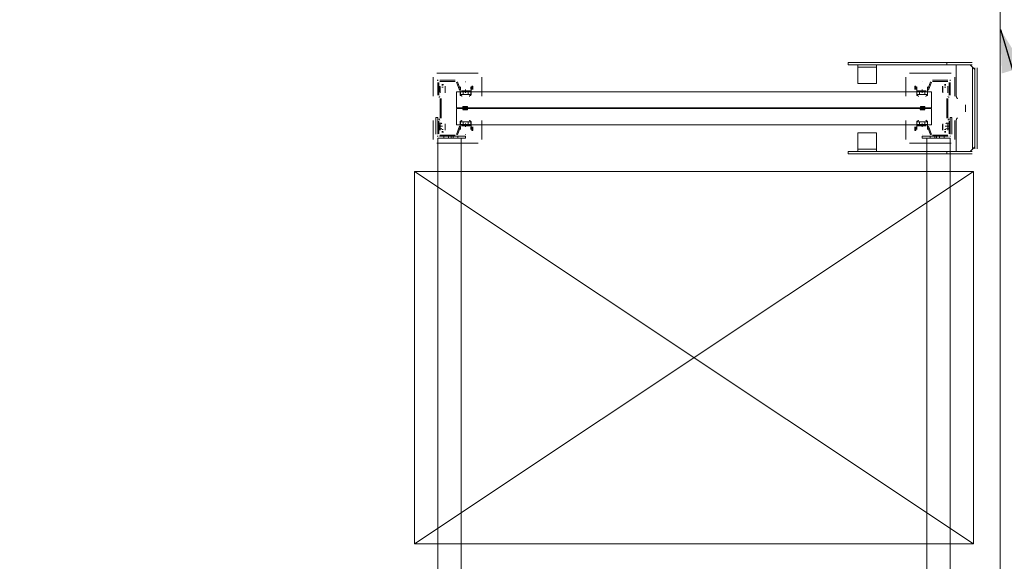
# Model space of a CAD drawing. Header units: millimetres. Extents: x -12989 to 357906, y -50379 to 30884.
# Tile 216 of 256: x 9811 to 11925, y 13258 to 14421. Entities that reach past the tile are written whole.
import ezdxf
from ezdxf.enums import TextEntityAlignment as Align

# ---------------------------------------------------------------- set-up
doc = ezdxf.new("R2010")
doc.units = ezdxf.units.MM
doc.header["$MEASUREMENT"] = 0
doc.linetypes.add('MITTE2', pattern=[112.5, 75, -12.5, 12.5, -12.5])
for name, color, linetype, lineweight in [('Nowe_A_OZN_ODNOSNIKI_Nr_pióra__85', 7, 'Continuous', 13), ('Nowe_A_WYM_ZEWNETRZNE_Nr_pióra__1', 7, 'Continuous', 13), ('Nowe_A_WYM_ZEWNETRZNE_Nr_pióra__45', 7, 'Continuous', 15), ('Nowe_A_WYM_ZEWNETRZNE_Nr_pióra__85', 7, 'Continuous', 13), ('Nowe_REGAŁY_Nr_pióra__18', 9, 'Continuous', 13), ('Nowe_Warstwa IFC.Import IFC_Nr_pióra__1', 7, 'Continuous', 13), ('Nowe_Warstwa IFC.Import IFC_Nr_pióra__4', 7, 'Continuous', 13)]:
    doc.layers.add(name, color=color, linetype=linetype, lineweight=lineweight)
doc.layers.add('Nowe_A_WYM_ZEWNETRZNE', color=7, linetype='Continuous')
doc.layers.add('Nowe_Warstwa IFC.Import IFC', color=7, linetype='Continuous')
doc.styles.add('STYL_AUTOMATYCZNY_2', font='arial.ttf')
doc.styles.add('STYL_AUTOMATYCZNY_3', font='arial.ttf')
doc.dimstyles.new('STYL_AUTOMATYCZNY__1', dxfattribs={"dimtxt": 139.999998, "dimasz": 71.25, "dimexe": 0.18, "dimexo": 0.0625, "dimgap": 0, "dimtad": 1, "dimtih": 1, "dimtoh": 1, "dimdec": 0, "dimlfac": 0.1, "dimzin": 0, "dimdsep": 46, "dimtxsty": 'STYL_AUTOMATYCZNY_3', "dimblk": 'ARROWHEAD_6', "dimblk1": 'ARROWHEAD_6', "dimblk2": 'ARROWHEAD_6', "dimcen": 0.09, "dimse1": 1, "dimse2": 1, "dimclrd": 7, "dimclre": 7, "dimclrt": 7, "dimadec": 0, "dimazin": 0, "dimtfac": 1, "dimtdec": 4, "dimtmove": 0, "dimatfit": 3, "dimfxl": 0, "dimtolj": 1, "dimtzin": 0, "dimarcsym": 0})
doc.dimstyles.new('STYL_AUTOMATYCZNY__2', dxfattribs={"dimtxt": 139.999998, "dimasz": 71.25, "dimexe": 0.18, "dimexo": 0.0625, "dimgap": 0, "dimtad": 1, "dimdec": 0, "dimlfac": 0.1, "dimzin": 0, "dimdsep": 46, "dimtxsty": 'STYL_AUTOMATYCZNY_3', "dimblk": 'ARROWHEAD_6', "dimblk1": 'ARROWHEAD_6', "dimblk2": 'ARROWHEAD_6', "dimcen": 0.09, "dimse1": 1, "dimse2": 1, "dimclrd": 7, "dimclre": 7, "dimclrt": 7, "dimadec": 0, "dimazin": 0, "dimtfac": 1, "dimtdec": 4, "dimtmove": 0, "dimatfit": 3, "dimfxl": 0, "dimtolj": 1, "dimtzin": 0, "dimarcsym": 0})
doc.dimstyles.new('STYL_AUTOMATYCZNY__3', dxfattribs={"dimtxt": 0.18, "dimasz": 91.2, "dimexe": 0.18, "dimexo": 0.0625, "dimgap": 0, "dimtad": 0, "dimtih": 1, "dimtoh": 1, "dimdec": 4, "dimzin": 0, "dimdsep": 46, "dimcen": 0.09, "dimadec": 0, "dimazin": 0, "dimtfac": 1, "dimtdec": 4, "dimtmove": 0, "dimatfit": 3, "dimldrblk": 'ARROWHEAD_5', "dimfxl": 0, "dimtolj": 1, "dimtzin": 0, "dimarcsym": 0})

# ---------------------------------------------------------------- blocks, each defined once
blk = doc.blocks.new('Standardowy znacznik osi[102]_1', base_point=(11916.3, 17223.7))
at = {"layer": 'Nowe_Warstwa IFC.Import IFC_Nr_pióra__4', "color": 7, "linetype": 'Continuous', "lineweight": 13}
blk.add_line((11916.3, 17223.7), (11916.3, -2567.4), dxfattribs=at)
at = {"layer": 'Nowe_Warstwa IFC.Import IFC_Nr_pióra__1', "color": 7, "lineweight": 13, "style": 'STYL_AUTOMATYCZNY_2'}
for tag, p in [('AC_MarkerText_1_0', (11916.3, 17561.2)), ('AC_MarkerText_1_1', (11916.3, -2729.9))]:
    blk.add_attdef(tag, text='', height=175, rotation=360, dxfattribs=at).set_placement(p, align=Align.TOP_CENTER)
blk = doc.blocks.new('*D264')
at = {"layer": 'Nowe_A_WYM_ZEWNETRZNE_Nr_pióra__45', "color": 7, "linetype": 'Continuous', "lineweight": 15}
for p, q in [((5753.2, 15842.6), (5678.2, 15767.6)), ((36387.5, 15842.6), (36312.5, 15767.6))]:
    blk.add_line(p, q, dxfattribs=at)
at = {"layer": 'Nowe_A_WYM_ZEWNETRZNE_Nr_pióra__85', "color": 7, "linetype": 'Continuous', "lineweight": 13}
for p, q in [((5715.7, 15734.8), (5715.7, 15875.5)), ((36350, 15734.8), (36350, 15875.5)), ((5715.7, 15805.1), (36350, 15805.1))]:
    blk.add_line(p, q, dxfattribs=at)
at = {"layer": 'Nowe_A_WYM_ZEWNETRZNE_Nr_pióra__1', "color": 7, "lineweight": 13, "char_height": 140, "attachment_point": 7, "style": 'STYL_AUTOMATYCZNY_3'}
for s, insert in [('\\A1;{\\pql;\\fArial|b0|i0|c238|p0;\\W1.000000;3\xa0063}', (20685.9, 15833.1)), ('\\A1;{\\pql;\\fArial|b0|i0|c238|p0;\\W1.000000;15}', (36098.9, 15833.1))]:
    blk.add_mtext(s, dxfattribs=dict(at, insert=insert))
blk = doc.blocks.new('ARROWHEAD_6')
at = {"color": 0, "linetype": 'Continuous', "lineweight": 0}
for p, q in [((-0.5, -0.5), (0.5, 0.5)), ((0, 0), (-1, 0))]:
    blk.add_line(p, q, dxfattribs=at)
blk = doc.blocks.new('*D284')
at = {"layer": 'Nowe_A_WYM_ZEWNETRZNE_Nr_pióra__45', "color": 7, "linetype": 'Continuous', "lineweight": 15}
for p, q in [((5753.2, 13180.3), (5678.2, 13105.3)), ((36387.5, 13180.3), (36312.5, 13105.3))]:
    blk.add_line(p, q, dxfattribs=at)
at = {"layer": 'Nowe_A_WYM_ZEWNETRZNE_Nr_pióra__85', "color": 7, "linetype": 'Continuous', "lineweight": 13}
for p, q in [((5715.7, 13072.5), (5715.7, 13213.1)), ((36350, 13072.5), (36350, 13213.1)), ((5715.7, 13142.8), (36350, 13142.8))]:
    blk.add_line(p, q, dxfattribs=at)
at = {"layer": 'Nowe_A_WYM_ZEWNETRZNE_Nr_pióra__1', "color": 7, "lineweight": 13, "char_height": 140, "attachment_point": 7, "style": 'STYL_AUTOMATYCZNY_3'}
for s, insert in [('\\A1;{\\pql;\\fArial|b0|i0|c238|p0;\\W1.000000;3\xa0063}', (20685.9, 13170.8)), ('\\A1;{\\pql;\\fArial|b0|i0|c238|p0;\\W1.000000;15}', (36098.9, 13170.8))]:
    blk.add_mtext(s, dxfattribs=dict(at, insert=insert))
blk = doc.blocks.new('ARROWHEAD_5')
at = {"linetype": 'Continuous', "lineweight": 0}
blk.add_hatch(color=0, dxfattribs=at).paths.add_polyline_path([(-1, 0.2679), (0, 0), (-1, -0.2679)])
at = {"color": 0, "linetype": 'Continuous', "lineweight": 0}
blk.add_line((0, 0), (-1, 0), dxfattribs=at)
blk = doc.blocks.new('*D404')
at = {"layer": 'Nowe_A_WYM_ZEWNETRZNE_Nr_pióra__45', "color": 7, "linetype": 'Continuous', "lineweight": 15}
for p, q in [((1158.9, 14887.5), (1233.9, 14812.5)), ((1158.9, 7037.3), (1233.9, 6962.3))]:
    blk.add_line(p, q, dxfattribs=at)
at = {"layer": 'Nowe_A_WYM_ZEWNETRZNE_Nr_pióra__85', "color": 7, "linetype": 'Continuous', "lineweight": 13}
for p, q in [((1266.7, 14850), (1126.1, 14850)), ((1196.4, 6999.8), (1196.4, 14850)), ((1266.7, 6999.8), (1126.1, 6999.8))]:
    blk.add_line(p, q, dxfattribs=at)
at = {"layer": 'Nowe_A_WYM_ZEWNETRZNE_Nr_pióra__1', "color": 7, "lineweight": 13, "char_height": 140, "attachment_point": 7, "rotation": 90, "style": 'STYL_AUTOMATYCZNY_3'}
for s, insert in [('\\A1;{\\pql;\\fArial|b0|i0|c238|p0;\\W1.000000;15}', (1168.4, 14598.9)), ('\\A1;{\\pql;\\fArial|b0|i0|c238|p0;\\W1.000000;785}', (1168.4, 10658))]:
    blk.add_mtext(s, dxfattribs=dict(at, insert=insert))

msp = doc.modelspace()

# ---------------------------------------------------------------- linework, layer by layer
at = {"layer": 'Nowe_REGAŁY_Nr_pióra__18', "color": 9, "linetype": 'Continuous', "lineweight": 13}
for p, q in [((11589.6, 14324), (11589.6, 14329)), ((11855.7, 14329), (11589.6, 14329)), ((11855.7, 14324), (11589.6, 14324)), ((11610.8, 14324), (11610.8, 14322)), ((11610.8, 14319), (11610.8, 14322)), ((11610.8, 14319), (11650.8, 14319)), ((11610.8, 14319), (11610.8, 14313)), ((11610.8, 14313), (11610.8, 14287)), ((11650.8, 14322), (11650.8, 14324)), ((11650.8, 14322), (11650.8, 14319)), ((11650.8, 14313), (11650.8, 14319)), ((11650.8, 14287), (11650.8, 14313)), ((11801.6, 14329), (11801.6, 14324)), ((11821.7, 14324), (11821.7, 14258.5)), ((11851.7, 14324), (11856.7, 14319)), ((11859.7, 14316), (11856.7, 14319)), ((11856.7, 14319), (11856.7, 14143.2)), ((11859.7, 14316), (11861.7, 14314)), ((11861.7, 14144), (11861.7, 14318)), ((11866.7, 14144), (11866.7, 14318)), ((10698.7, 14298), (10698.7, 14257.1)), ((10795.7, 14306), (10706.7, 14306)), ((10709.6, 14291), (10707.8, 14291)), ((10708.7, 14290.1), (10708.7, 14291.9)), ((10746.5, 14291), (10713.4, 14291)), ((10713.4, 14288.7), (10746.5, 14288.7)), ((10803.7, 14257.1), (10803.7, 14298)), ((11713.7, 14257.1), (11713.7, 14298)), ((11721.7, 14306), (11810.7, 14306)), ((11770.8, 14291), (11803.9, 14291)), ((11803.9, 14288.7), (11770.8, 14288.7)), ((11809.6, 14291), (11807.8, 14291)), ((11808.7, 14290.1), (11808.7, 14291.9)), ((11818.7, 14298), (11818.7, 14257.1)), ((10708.7, 14286.2), (10708.7, 14259)), ((10710.9, 14277.5), (10708.7, 14277.5)), ((10710.9, 14259), (10710.9, 14286.2)), ((10713.6, 14278.1), (10713.6, 14265.9)), ((10713.7, 14273.7), (10713.7, 14277.9)), ((10713.7, 14273.7), (10713.7, 14267.1)), ((10720.8, 14282.1), (10717.6, 14282.1)), ((10720.7, 14280.7), (10717.7, 14280.7)), ((10720.7, 14276.5), (10717.7, 14276.5)), ((10724.7, 14277.9), (10724.7, 14273.7)), ((10724.7, 14267.1), (10724.7, 14273.7)), ((10724.8, 14265.9), (10724.8, 14278.1)), ((10748.9, 14287.1), (10755.3, 14269.6)), ((10757.4, 14270.4), (10751, 14287.9)), ((10757.5, 14277), (10757.2, 14266.2)), ((10779.7, 14268.7), (10759.7, 14268.7)), ((10763.5, 14266.5), (10763.5, 14268.7)), ((10768.9, 14287.5), (10768.4, 14287.5)), ((10773.8, 14266.5), (10773.8, 14268.7)), ((10780.2, 14266.2), (10779.8, 14277)), ((10782.2, 14278.5), (10782.2, 14271.2)), ((10784.4, 14278.5), (10782.2, 14278.5)), ((10784.4, 14271.2), (10784.4, 14278.5)), ((11610.8, 14284), (11610.8, 14287)), ((11610.8, 14284), (11650.8, 14284)), ((11650.8, 14287), (11650.8, 14284)), ((11732.9, 14278.5), (11735.2, 14278.5)), ((11732.9, 14271.2), (11732.9, 14278.5)), ((11735.2, 14278.5), (11735.2, 14271.2)), ((11737.2, 14266.2), (11737.5, 14277)), ((11737.7, 14268.7), (11757.6, 14268.7)), ((11743.5, 14266.5), (11743.5, 14268.7)), ((11748.4, 14287.5), (11748.9, 14287.5)), ((11753.8, 14266.5), (11753.8, 14268.7)), ((11759.8, 14277), (11760.2, 14266.2)), ((11760, 14270.4), (11766.3, 14287.9)), ((11768.4, 14287.1), (11762.1, 14269.6)), ((11792.6, 14265.9), (11792.6, 14278.1)), ((11792.7, 14277.9), (11792.7, 14273.7)), ((11792.7, 14267.1), (11792.7, 14273.7)), ((11796.6, 14282.1), (11799.8, 14282.1)), ((11796.7, 14280.7), (11799.7, 14280.7)), ((11796.7, 14276.5), (11799.7, 14276.5)), ((11803.7, 14273.7), (11803.7, 14277.9)), ((11803.7, 14273.7), (11803.7, 14267.1)), ((11803.8, 14278.1), (11803.8, 14265.9)), ((11806.4, 14259), (11806.4, 14286.2)), ((11806.4, 14277.5), (11808.7, 14277.5)), ((11808.7, 14286.2), (11808.7, 14259)), ((10708.7, 14264), (10710.9, 14264)), ((10708.7, 14263.5), (10710.9, 14263.5)), ((10711, 14254.9), (10712.4, 14254.1)), ((10713.5, 14256.1), (10712.2, 14256.9)), ((10713.6, 14265.9), (10713.7, 14265.9)), ((10713.7, 14264.3), (10713.7, 14267.1)), ((10713.7, 14265.9), (10713.7, 14264.2)), ((10713.7, 14264.2), (10713.7, 14264.3)), ((10713.7, 14264.2), (10713.7, 14264.2)), ((10713.7, 14252), (10713.7, 14210)), ((10715.9, 14210), (10715.9, 14252)), ((10724.7, 14264.3), (10724.7, 14267.1)), ((10724.7, 14264.2), (10724.7, 14265.9)), ((10724.7, 14265.9), (10724.8, 14265.9)), ((10724.7, 14264.3), (10724.7, 14264.2)), ((10724.7, 14264.2), (10724.7, 14264.2)), ((10757.2, 14266.2), (10757.2, 14266.2)), ((10757.2, 14266.2), (10757.2, 14259.7)), ((10757.2, 14258.6), (10757.2, 14262)), ((10757.3, 14266.2), (10757.3, 14260.5)), ((10757.3, 14266.2), (10757.7, 14266.2)), ((10757.3, 14260.2), (10757.7, 14260.2)), ((10768.6, 14266.2), (10757.7, 14266.2)), ((10757.7, 14260.2), (10768.6, 14260.2)), ((10759.7, 14266.5), (10779.7, 14266.5)), ((10763.2, 14266.2), (10763.2, 14260.2)), ((10768.6, 14266.2), (10768.7, 14266.2)), ((10768.6, 14260.2), (10768.7, 14260.2)), ((10779.6, 14266.2), (10768.7, 14266.2)), ((10768.7, 14260.2), (10779.6, 14260.2)), ((10774.2, 14266.2), (10774.2, 14260.2)), ((10779.6, 14266.2), (10780, 14266.2)), ((10779.6, 14260.2), (10780, 14260.2)), ((10780, 14260.5), (10780, 14266.2)), ((10780.1, 14262), (10780.1, 14258.6)), ((10780.2, 14259.7), (10780.2, 14266.2)), ((10780.2, 14266.2), (10780.2, 14266.2)), ((11737.2, 14259.7), (11737.2, 14266.2)), ((11737.2, 14266.2), (11737.2, 14266.2)), ((11737.2, 14262), (11737.2, 14258.6)), ((11737.3, 14260.5), (11737.3, 14266.2)), ((11737.7, 14266.2), (11737.3, 14266.2)), ((11737.7, 14260.2), (11737.3, 14260.2)), ((11757.6, 14266.5), (11737.7, 14266.5)), ((11737.7, 14266.2), (11748.6, 14266.2)), ((11748.6, 14260.2), (11737.7, 14260.2)), ((11743.2, 14266.2), (11743.2, 14260.2)), ((11748.7, 14266.2), (11748.6, 14266.2)), ((11748.7, 14260.2), (11748.6, 14260.2)), ((11748.7, 14266.2), (11759.6, 14266.2)), ((11759.6, 14260.2), (11748.7, 14260.2)), ((11754.2, 14266.2), (11754.2, 14260.2)), ((11760, 14266.2), (11759.6, 14266.2)), ((11760, 14260.2), (11759.6, 14260.2)), ((11760, 14266.2), (11760, 14260.5)), ((11760.1, 14258.6), (11760.1, 14262)), ((11760.2, 14266.2), (11760.2, 14266.2)), ((11760.2, 14266.2), (11760.2, 14259.7)), ((11792.7, 14265.9), (11792.6, 14265.9)), ((11792.7, 14264.3), (11792.7, 14267.1)), ((11792.7, 14264.2), (11792.7, 14265.9)), ((11792.7, 14264.3), (11792.7, 14264.2)), ((11792.7, 14264.2), (11792.7, 14264.2)), ((11801.4, 14210), (11801.4, 14252)), ((11803.7, 14264.3), (11803.7, 14267.1)), ((11803.7, 14265.9), (11803.7, 14264.2)), ((11803.8, 14265.9), (11803.7, 14265.9)), ((11803.7, 14264.2), (11803.7, 14264.3)), ((11803.7, 14264.2), (11803.7, 14264.2)), ((11803.7, 14252), (11803.7, 14210)), ((11803.8, 14256.1), (11805.2, 14256.9)), ((11806.3, 14254.9), (11804.9, 14254.1)), ((11808.7, 14264), (11806.4, 14264)), ((11808.7, 14263.5), (11806.4, 14263.5)), ((10772.2, 14234.5), (10763.2, 14234.5)), ((10763.2, 14233.5), (10770.5, 14233.5)), ((10770.5, 14228.5), (10763.2, 14228.5)), ((10763.2, 14227.5), (10772.2, 14227.5)), ((10770.5, 14233.5), (10767.5, 14231.5)), ((10767.5, 14230.5), (10770.5, 14228.5)), ((10768.6, 14231), (10772.4, 14233.6)), ((10772.4, 14228.4), (10768.6, 14231)), ((11748.8, 14231), (11744.9, 14233.6)), ((11744.9, 14228.4), (11748.8, 14231)), ((11745.2, 14234.5), (11754.2, 14234.5)), ((11754.2, 14227.5), (11745.2, 14227.5)), ((11746.8, 14233.5), (11749.9, 14231.5)), ((11754.2, 14233.5), (11746.8, 14233.5)), ((11749.9, 14230.5), (11746.8, 14228.5)), ((11746.8, 14228.5), (11754.2, 14228.5)), ((11841.7, 14238.6), (11841.7, 14223.6)), ((10698.7, 14204.8), (10698.7, 14164)), ((10704.7, 14211), (10708.7, 14211)), ((10704.7, 14211), (10704.7, 14175)), ((10708.7, 14175), (10708.7, 14211)), ((10712.4, 14207.9), (10711, 14207.1)), ((10712.2, 14205.1), (10713.5, 14205.9)), ((10803.7, 14164), (10803.7, 14204.8)), ((11713.7, 14164), (11713.7, 14204.8)), ((11805.2, 14205.1), (11803.8, 14205.9)), ((11804.9, 14207.9), (11806.3, 14207.1)), ((11808.7, 14175), (11808.7, 14211)), ((11812.7, 14211), (11808.7, 14211)), ((11812.7, 14211), (11812.7, 14175)), ((11818.7, 14204.8), (11818.7, 14164)), ((10708.6, 14192.7), (10717.5, 14192.7)), ((10708.7, 14202.9), (10708.7, 14175.7)), ((10708.7, 14198.8), (10716.2, 14198.8)), ((10710.9, 14198.5), (10708.7, 14198.5)), ((10710.9, 14198), (10708.7, 14198)), ((10708.7, 14186.7), (10716.2, 14186.7)), ((10708.7, 14184.5), (10710.9, 14184.5)), ((10710.9, 14175.7), (10710.9, 14202.9)), ((10713.7, 14196.1), (10713.6, 14196.1)), ((10713.6, 14196.1), (10713.6, 14183.9)), ((10713.7, 14197.7), (10713.7, 14196.1)), ((10713.7, 14197.7), (10713.7, 14197.7)), ((10713.7, 14197.7), (10713.7, 14194.9)), ((10713.7, 14197.7), (10713.7, 14197.7)), ((10713.7, 14188.3), (10713.7, 14194.9)), ((10713.7, 14184.1), (10713.7, 14188.3)), ((10716.2, 14198.8), (10717.6, 14197.8)), ((10717.6, 14187.7), (10716.2, 14186.7)), ((10720.7, 14185.5), (10717.7, 14185.5)), ((10718.5, 14192.1), (10718.5, 14193.4)), ((10724.7, 14196.1), (10724.7, 14197.7)), ((10724.7, 14197.7), (10724.7, 14197.7)), ((10724.7, 14197.7), (10724.7, 14194.9)), ((10724.7, 14197.7), (10724.7, 14197.7)), ((10724.8, 14196.1), (10724.7, 14196.1)), ((10724.7, 14194.9), (10724.7, 14188.3)), ((10724.7, 14188.3), (10724.7, 14184.1)), ((10724.8, 14183.9), (10724.8, 14196.1)), ((10755.3, 14192.4), (10748.9, 14174.9)), ((10751, 14174.1), (10757.4, 14191.6)), ((10757.2, 14200), (10757.2, 14203.4)), ((10757.2, 14202.2), (10757.2, 14195.7)), ((10757.2, 14195.7), (10757.2, 14195.7)), ((10757.2, 14195.7), (10757.5, 14185)), ((10757.3, 14201.7), (10757.7, 14201.7)), ((10757.3, 14201.5), (10757.3, 14195.7)), ((10757.3, 14195.7), (10757.7, 14195.7)), ((10768.6, 14201.7), (10757.7, 14201.7)), ((10757.7, 14195.7), (10768.6, 14195.7)), ((10779.7, 14195.5), (10759.7, 14195.5)), ((10759.7, 14193.2), (10779.7, 14193.2)), ((10763.2, 14195.7), (10763.2, 14201.7)), ((10763.5, 14193.2), (10763.5, 14195.5)), ((10768.6, 14201.7), (10768.7, 14201.7)), ((10768.6, 14195.7), (10768.7, 14195.7)), ((10779.6, 14201.7), (10768.7, 14201.7)), ((10768.7, 14195.7), (10779.6, 14195.7)), ((10773.8, 14193.2), (10773.8, 14195.5)), ((10774.2, 14195.7), (10774.2, 14201.7)), ((10779.6, 14201.7), (10780, 14201.7)), ((10779.6, 14195.7), (10780, 14195.7)), ((10779.8, 14185), (10780.2, 14195.7)), ((10780, 14201.7), (10780, 14195.7)), ((10780.2, 14195.7), (10780.2, 14202.2)), ((10780.2, 14195.7), (10780.2, 14195.7)), ((10782.2, 14190.7), (10782.2, 14183.5)), ((10782.2, 14183.5), (10784.4, 14183.5)), ((10784.4, 14183.5), (10784.4, 14190.7)), ((11732.9, 14183.5), (11732.9, 14190.7)), ((11735.2, 14183.5), (11732.9, 14183.5)), ((11735.2, 14190.7), (11735.2, 14183.5)), ((11737.2, 14195.7), (11737.2, 14202.2)), ((11737.2, 14195.7), (11737.2, 14195.7)), ((11737.5, 14185), (11737.2, 14195.7)), ((11737.3, 14201.7), (11737.3, 14195.7)), ((11737.7, 14201.7), (11737.3, 14201.7)), ((11737.7, 14195.7), (11737.3, 14195.7)), ((11737.7, 14201.7), (11748.6, 14201.7)), ((11748.6, 14195.7), (11737.7, 14195.7)), ((11737.7, 14195.5), (11757.6, 14195.5)), ((11757.6, 14193.2), (11737.7, 14193.2)), ((11743.2, 14195.7), (11743.2, 14201.7)), ((11743.5, 14193.2), (11743.5, 14195.5)), ((11748.7, 14201.7), (11748.6, 14201.7)), ((11748.7, 14195.7), (11748.6, 14195.7)), ((11748.7, 14201.7), (11759.6, 14201.7)), ((11759.6, 14195.7), (11748.7, 14195.7)), ((11753.8, 14193.2), (11753.8, 14195.5)), ((11754.2, 14195.7), (11754.2, 14201.7)), ((11760, 14201.7), (11759.6, 14201.7)), ((11760, 14195.7), (11759.6, 14195.7)), ((11760.2, 14195.7), (11759.8, 14185)), ((11760, 14201.5), (11760, 14195.7)), ((11766.3, 14174.1), (11760, 14191.6)), ((11760.1, 14200), (11760.1, 14203.4)), ((11760.2, 14202.2), (11760.2, 14195.7)), ((11760.2, 14195.7), (11760.2, 14195.7)), ((11762.1, 14192.4), (11768.4, 14174.9)), ((11792.6, 14183.9), (11792.6, 14196.1)), ((11792.6, 14196.1), (11792.7, 14196.1)), ((11792.7, 14196.1), (11792.7, 14197.7)), ((11792.7, 14197.7), (11792.7, 14197.7)), ((11792.7, 14197.7), (11792.7, 14194.9)), ((11792.7, 14197.7), (11792.7, 14197.7)), ((11792.7, 14194.9), (11792.7, 14188.3)), ((11792.7, 14188.3), (11792.7, 14184.1)), ((11796.7, 14185.5), (11799.7, 14185.5)), ((11798.8, 14192.1), (11798.8, 14193.4)), ((11801.1, 14198.8), (11799.7, 14197.8)), ((11799.7, 14187.7), (11801.1, 14186.7)), ((11808.7, 14192.7), (11799.9, 14192.7)), ((11808.7, 14198.8), (11801.1, 14198.8)), ((11808.7, 14186.7), (11801.1, 14186.7)), ((11803.7, 14197.7), (11803.7, 14196.1)), ((11803.7, 14197.7), (11803.7, 14197.7)), ((11803.7, 14197.7), (11803.7, 14194.9)), ((11803.7, 14197.7), (11803.7, 14197.7)), ((11803.7, 14196.1), (11803.8, 14196.1)), ((11803.7, 14188.3), (11803.7, 14194.9)), ((11803.7, 14184.1), (11803.7, 14188.3)), ((11803.8, 14196.1), (11803.8, 14183.9)), ((11806.4, 14175.7), (11806.4, 14202.9)), ((11806.4, 14198.5), (11808.7, 14198.5)), ((11806.4, 14198), (11808.7, 14198)), ((11808.7, 14184.5), (11806.4, 14184.5)), ((11808.7, 14202.9), (11808.7, 14175.7)), ((11821.7, 14203.6), (11821.7, 14138.2)), ((10709.6, 14171), (10707.8, 14171)), ((10708.7, 14170.1), (10708.7, 14171.9)), ((10708.7, 14167), (10768.7, 14167)), ((10708.7, 11475), (10708.7, 14167)), ((10768.7, 14171), (10712.7, 14171)), ((10746.5, 14173.2), (10713.4, 14173.2)), ((10713.4, 14171), (10746.5, 14171)), ((10717.6, 14179.9), (10720.8, 14179.9)), ((10720.7, 14181.2), (10717.7, 14181.2)), ((10721.7, 14171), (10721.7, 14167)), ((10731.7, 14171), (10731.7, 14167)), ((10737.7, 14171), (10737.7, 14167)), ((10741.7, 14171), (10741.7, 14167)), ((10751.7, 14171), (10751.7, 14167)), ((10758.7, 11475), (10758.7, 14167)), ((10768.4, 14174.4), (10768.9, 14174.4)), ((10768.7, 14171), (10768.7, 14167)), ((11610.8, 14175), (11610.8, 14178)), ((11650.8, 14178), (11610.8, 14178)), ((11610.8, 14175), (11610.8, 14149)), ((11650.8, 14178), (11650.8, 14175)), ((11650.8, 14149), (11650.8, 14175)), ((11748.9, 14174.4), (11748.4, 14174.4)), ((11748.7, 14171), (11804.7, 14171)), ((11748.7, 14171), (11748.7, 14167)), ((11808.7, 14167), (11748.7, 14167)), ((11758.7, 11475), (11758.7, 14167)), ((11765.7, 14171), (11765.7, 14167)), ((11770.8, 14173.2), (11803.9, 14173.2)), ((11803.9, 14171), (11770.8, 14171)), ((11775.7, 14171), (11775.7, 14167)), ((11779.7, 14171), (11779.7, 14167)), ((11785.7, 14171), (11785.7, 14167)), ((11795.7, 14171), (11795.7, 14167)), ((11799.8, 14179.9), (11796.6, 14179.9)), ((11796.7, 14181.2), (11799.7, 14181.2)), ((11809.6, 14171), (11807.8, 14171)), ((11808.7, 14170.1), (11808.7, 14171.9)), ((11808.7, 11475), (11808.7, 14167)), ((10706.7, 14156), (10795.7, 14156)), ((11610.8, 14149), (11610.8, 14143)), ((11610.8, 14140), (11610.8, 14143)), ((11650.8, 14143), (11610.8, 14143)), ((11650.8, 14143), (11650.8, 14149)), ((11650.8, 14143), (11650.8, 14140)), ((11810.7, 14156), (11721.7, 14156)), ((11856.7, 14143.2), (11851.7, 14138.2)), ((11856.7, 14143.2), (11859.7, 14146.2)), ((11861.7, 14148.2), (11859.7, 14146.2)), ((11589.6, 14138), (11589.6, 14133)), ((11589.6, 14138), (11855.7, 14138)), ((11855.7, 14133), (11589.6, 14133)), ((11610.8, 14140), (11610.8, 14138)), ((11650.8, 14138), (11650.8, 14140)), ((11801.6, 14138), (11801.6, 14133)), ((11824.7, 14138.2), (11821.7, 14138.2)), ((11824.7, 14138.2), (11850.7, 14138.2)), ((11850.7, 14138.2), (11851.7, 14138.2))]:
    msp.add_line(p, q, dxfattribs=at)
at = {"layer": 'Nowe_REGAŁY_Nr_pióra__18', "color": 9, "linetype": 'MITTE2', "lineweight": 13}
for p, q in [((10768.7, 14264), (10768.7, 14271.2)), ((11748.7, 14264), (11748.7, 14271.2)), ((10768.7, 14190.7), (10768.7, 14198)), ((11748.7, 14190.7), (11748.7, 14198))]:
    msp.add_line(p, q, dxfattribs=at)
at = {"layer": 'Nowe_REGAŁY_Nr_pióra__18', "color": 9, "linetype": 'Continuous', "lineweight": 13}
for points in [[(10748.7, 14231.5), (10748.7, 14266.5), (11768.7, 14266.5), (11768.7, 14231.5)], [(10748.7, 14195.5), (10748.7, 14230.5), (11768.7, 14230.5), (11768.7, 14195.5)]]:
    msp.add_lwpolyline(points, close=True, dxfattribs=at)
at = {"layer": 'Nowe_REGAŁY_Nr_pióra__18', "color": 9, "linetype": 'Continuous', "lineweight": 13, "flags": 128}
for points in [[(10757.3, 14266.2), (10757.3, 14266.2), (10757.3, 14266.2), (10757.3, 14266.1), (10757.3, 14266.1), (10757.3, 14266), (10757.3, 14265.9), (10757.3, 14265.7), (10757.3, 14265.6), (10757.3, 14265.5), (10757.2, 14265.3), (10757.2, 14265.1), (10757.2, 14264.9), (10757.2, 14264.7), (10757.2, 14264.5), (10757.2, 14264.3), (10757.2, 14264), (10757.2, 14263.8), (10757.2, 14263.5), (10757.2, 14263.2), (10757.2, 14263), (10757.2, 14262.7), (10757.2, 14262.3), (10757.2, 14262)], [(10757.2, 14258.6), (10757.2, 14258.7), (10757.2, 14258.8), (10757.2, 14258.9), (10757.2, 14259), (10757.2, 14259.2), (10757.2, 14259.3), (10757.2, 14259.4), (10757.2, 14259.5), (10757.2, 14259.6), (10757.2, 14259.6), (10757.2, 14259.7), (10757.2, 14259.8), (10757.2, 14259.9), (10757.3, 14259.9), (10757.3, 14260), (10757.3, 14260), (10757.3, 14260.1), (10757.3, 14260.1), (10757.3, 14260.2), (10757.3, 14260.2), (10757.3, 14260.2), (10757.3, 14260.2), (10757.3, 14260.2)], [(10760.7, 14256.2), (10760.7, 14256.4), (10760.6, 14256.6), (10760.6, 14256.7), (10760.5, 14256.9), (10760.5, 14257), (10760.4, 14257.2), (10760.3, 14257.3), (10760.2, 14257.5), (10760.1, 14257.6), (10759.9, 14257.7), (10759.8, 14257.8), (10759.7, 14257.9), (10759.5, 14258), (10759.3, 14258.1), (10759.1, 14258.2), (10758.9, 14258.3), (10758.7, 14258.3), (10758.5, 14258.4), (10758.3, 14258.4), (10758.1, 14258.5), (10757.9, 14258.5), (10757.6, 14258.5), (10757.4, 14258.6), (10757.2, 14258.6)], [(10780.1, 14258.6), (10779.9, 14258.5), (10779.7, 14258.5), (10779.5, 14258.5), (10779.2, 14258.5), (10779, 14258.4), (10778.8, 14258.4), (10778.6, 14258.3), (10778.4, 14258.3), (10778.2, 14258.2), (10778, 14258.1), (10777.9, 14258), (10777.7, 14257.9), (10777.5, 14257.8), (10777.4, 14257.7), (10777.3, 14257.6), (10777.1, 14257.5), (10777, 14257.3), (10776.9, 14257.2), (10776.9, 14257), (10776.8, 14256.9), (10776.7, 14256.7), (10776.7, 14256.6), (10776.7, 14256.4), (10776.7, 14256.2)], [(10780, 14266.2), (10780, 14266.2), (10780, 14266.2), (10780, 14266.1), (10780.1, 14266.1), (10780.1, 14266), (10780.1, 14265.9), (10780.1, 14265.7), (10780.1, 14265.6), (10780.1, 14265.5), (10780.1, 14265.3), (10780.1, 14265.1), (10780.1, 14264.9), (10780.1, 14264.7), (10780.1, 14264.5), (10780.1, 14264.3), (10780.1, 14264), (10780.1, 14263.8), (10780.1, 14263.5), (10780.1, 14263.2), (10780.1, 14262.9), (10780.1, 14262.6), (10780.1, 14262.3), (10780.1, 14262)], [(10780.1, 14258.6), (10780.1, 14258.7), (10780.1, 14258.8), (10780.1, 14258.9), (10780.1, 14259), (10780.1, 14259.2), (10780.1, 14259.3), (10780.1, 14259.4), (10780.1, 14259.5), (10780.1, 14259.6), (10780.1, 14259.6), (10780.1, 14259.7), (10780.1, 14259.8), (10780.1, 14259.9), (10780.1, 14259.9), (10780.1, 14260), (10780.1, 14260), (10780.1, 14260.1), (10780.1, 14260.1), (10780.1, 14260.2), (10780, 14260.2), (10780, 14260.2), (10780, 14260.2), (10780, 14260.2)], [(11737.3, 14266.2), (11737.3, 14266.2), (11737.3, 14266.2), (11737.3, 14266.1), (11737.3, 14266.1), (11737.3, 14266), (11737.3, 14265.9), (11737.3, 14265.7), (11737.3, 14265.6), (11737.3, 14265.5), (11737.2, 14265.3), (11737.2, 14265.1), (11737.2, 14264.9), (11737.2, 14264.7), (11737.2, 14264.5), (11737.2, 14264.3), (11737.2, 14264), (11737.2, 14263.8), (11737.2, 14263.5), (11737.2, 14263.2), (11737.2, 14262.9), (11737.2, 14262.6), (11737.2, 14262.3), (11737.2, 14262)], [(11737.2, 14258.6), (11737.2, 14258.7), (11737.2, 14258.8), (11737.2, 14258.9), (11737.2, 14259), (11737.2, 14259.2), (11737.2, 14259.3), (11737.2, 14259.4), (11737.2, 14259.5), (11737.2, 14259.6), (11737.2, 14259.6), (11737.2, 14259.7), (11737.2, 14259.8), (11737.2, 14259.9), (11737.3, 14259.9), (11737.3, 14260), (11737.3, 14260), (11737.3, 14260.1), (11737.3, 14260.1), (11737.3, 14260.2), (11737.3, 14260.2), (11737.3, 14260.2), (11737.3, 14260.2), (11737.3, 14260.2)], [(11737.2, 14258.6), (11737.4, 14258.5), (11737.6, 14258.5), (11737.9, 14258.5), (11738.1, 14258.5), (11738.3, 14258.4), (11738.5, 14258.4), (11738.7, 14258.3), (11738.9, 14258.3), (11739.1, 14258.2), (11739.3, 14258.1), (11739.5, 14258), (11739.6, 14257.9), (11739.8, 14257.8), (11739.9, 14257.7), (11740.1, 14257.6), (11740.2, 14257.5), (11740.3, 14257.3), (11740.4, 14257.2), (11740.5, 14257), (11740.5, 14256.9), (11740.6, 14256.7), (11740.6, 14256.6), (11740.6, 14256.4), (11740.7, 14256.2)], [(11756.7, 14256.2), (11756.7, 14256.4), (11756.7, 14256.6), (11756.7, 14256.7), (11756.8, 14256.9), (11756.9, 14257), (11756.9, 14257.2), (11757, 14257.3), (11757.1, 14257.5), (11757.3, 14257.6), (11757.4, 14257.7), (11757.5, 14257.8), (11757.7, 14257.9), (11757.8, 14258), (11758, 14258.1), (11758.2, 14258.2), (11758.4, 14258.3), (11758.6, 14258.3), (11758.8, 14258.4), (11759, 14258.4), (11759.2, 14258.5), (11759.5, 14258.5), (11759.7, 14258.5), (11759.9, 14258.6), (11760.1, 14258.6)], [(11760, 14266.2), (11760, 14266.2), (11760, 14266.2), (11760, 14266.1), (11760.1, 14266.1), (11760.1, 14266), (11760.1, 14265.9), (11760.1, 14265.7), (11760.1, 14265.6), (11760.1, 14265.5), (11760.1, 14265.3), (11760.1, 14265.1), (11760.1, 14264.9), (11760.1, 14264.7), (11760.1, 14264.5), (11760.1, 14264.3), (11760.1, 14264), (11760.1, 14263.8), (11760.1, 14263.5), (11760.1, 14263.2), (11760.1, 14263), (11760.1, 14262.7), (11760.1, 14262.3), (11760.1, 14262)], [(11760.1, 14258.6), (11760.1, 14258.7), (11760.1, 14258.8), (11760.1, 14258.9), (11760.1, 14259), (11760.1, 14259.2), (11760.1, 14259.3), (11760.1, 14259.4), (11760.1, 14259.5), (11760.1, 14259.6), (11760.1, 14259.6), (11760.1, 14259.7), (11760.1, 14259.8), (11760.1, 14259.9), (11760.1, 14259.9), (11760.1, 14260), (11760.1, 14260), (11760.1, 14260.1), (11760.1, 14260.1), (11760.1, 14260.2), (11760, 14260.2), (11760, 14260.2), (11760, 14260.2), (11760, 14260.2)], [(11821.7, 14258.6), (11821.7, 14258.3), (11821.7, 14258), (11821.7, 14257.7), (11821.7, 14257.3), (11821.8, 14257), (11821.8, 14256.7), (11821.9, 14256.4), (11822, 14256.1), (11822.1, 14255.8), (11822.2, 14255.4), (11822.3, 14255.1), (11822.4, 14254.8), (11822.5, 14254.5), (11822.7, 14254.2), (11822.8, 14253.9), (11823, 14253.6), (11823.2, 14253.3), (11823.4, 14253), (11823.5, 14252.8), (11823.8, 14252.5), (11824, 14252.2), (11824.2, 14252), (11824.4, 14251.7), (11824.7, 14251.4)], [(10763.2, 14234.5), (10763.1, 14234.5), (10763.1, 14234.5), (10763.1, 14234.5), (10763, 14234.5), (10763, 14234.5), (10762.9, 14234.5), (10762.9, 14234.4), (10762.9, 14234.4), (10762.9, 14234.4), (10762.8, 14234.4), (10762.8, 14234.4), (10762.8, 14234.4), (10762.8, 14234.3), (10762.8, 14234.3), (10762.7, 14234.3), (10762.7, 14234.3), (10762.7, 14234.2), (10762.7, 14234.2), (10762.7, 14234.2), (10762.7, 14234.1), (10762.7, 14234.1), (10762.7, 14234.1), (10762.7, 14234), (10762.7, 14234)], [(10762.7, 14234), (10762.7, 14233.9), (10762.7, 14233.9), (10762.7, 14233.9), (10762.7, 14233.8), (10762.7, 14233.8), (10762.7, 14233.8), (10762.7, 14233.7), (10762.7, 14233.7), (10762.7, 14233.7), (10762.8, 14233.7), (10762.8, 14233.6), (10762.8, 14233.6), (10762.8, 14233.6), (10762.8, 14233.6), (10762.9, 14233.6), (10762.9, 14233.5), (10762.9, 14233.5), (10762.9, 14233.5), (10763, 14233.5), (10763, 14233.5), (10763.1, 14233.5), (10763.1, 14233.5), (10763.1, 14233.5), (10763.2, 14233.5)], [(10763.2, 14228.5), (10763.1, 14228.5), (10763.1, 14228.5), (10763.1, 14228.5), (10763, 14228.5), (10763, 14228.5), (10762.9, 14228.5), (10762.9, 14228.5), (10762.9, 14228.4), (10762.9, 14228.4), (10762.8, 14228.4), (10762.8, 14228.4), (10762.8, 14228.4), (10762.8, 14228.3), (10762.8, 14228.3), (10762.7, 14228.3), (10762.7, 14228.3), (10762.7, 14228.2), (10762.7, 14228.2), (10762.7, 14228.2), (10762.7, 14228.1), (10762.7, 14228.1), (10762.7, 14228.1), (10762.7, 14228), (10762.7, 14228)], [(10762.7, 14228), (10762.7, 14228), (10762.7, 14227.9), (10762.7, 14227.9), (10762.7, 14227.8), (10762.7, 14227.8), (10762.7, 14227.8), (10762.7, 14227.7), (10762.7, 14227.7), (10762.7, 14227.7), (10762.8, 14227.7), (10762.8, 14227.6), (10762.8, 14227.6), (10762.8, 14227.6), (10762.8, 14227.6), (10762.9, 14227.6), (10762.9, 14227.5), (10762.9, 14227.5), (10762.9, 14227.5), (10763, 14227.5), (10763, 14227.5), (10763.1, 14227.5), (10763.1, 14227.5), (10763.1, 14227.5), (10763.2, 14227.5)], [(10767.5, 14231.5), (10767.4, 14231.4), (10767.4, 14231.4), (10767.4, 14231.4), (10767.4, 14231.4), (10767.4, 14231.4), (10767.3, 14231.3), (10767.3, 14231.3), (10767.3, 14231.3), (10767.3, 14231.3), (10767.3, 14231.3), (10767.3, 14231.3), (10767.2, 14231.2), (10767.2, 14231.2), (10767.2, 14231.2), (10767.2, 14231.2), (10767.2, 14231.2), (10767.2, 14231.1), (10767.2, 14231.1), (10767.2, 14231.1), (10767.2, 14231.1), (10767.2, 14231.1), (10767.2, 14231), (10767.2, 14231), (10767.2, 14231)], [(10767.2, 14231), (10767.2, 14231), (10767.2, 14230.9), (10767.2, 14230.9), (10767.2, 14230.9), (10767.2, 14230.9), (10767.2, 14230.9), (10767.2, 14230.8), (10767.2, 14230.8), (10767.2, 14230.8), (10767.2, 14230.8), (10767.2, 14230.8), (10767.2, 14230.7), (10767.3, 14230.7), (10767.3, 14230.7), (10767.3, 14230.7), (10767.3, 14230.7), (10767.3, 14230.6), (10767.3, 14230.6), (10767.4, 14230.6), (10767.4, 14230.6), (10767.4, 14230.6), (10767.4, 14230.6), (10767.4, 14230.5), (10767.5, 14230.5)], [(10772.7, 14234), (10772.7, 14234), (10772.7, 14234.1), (10772.7, 14234.1), (10772.7, 14234.1), (10772.6, 14234.2), (10772.6, 14234.2), (10772.6, 14234.2), (10772.6, 14234.3), (10772.6, 14234.3), (10772.6, 14234.3), (10772.6, 14234.3), (10772.5, 14234.4), (10772.5, 14234.4), (10772.5, 14234.4), (10772.5, 14234.4), (10772.4, 14234.4), (10772.4, 14234.4), (10772.4, 14234.5), (10772.4, 14234.5), (10772.3, 14234.5), (10772.3, 14234.5), (10772.2, 14234.5), (10772.2, 14234.5), (10772.2, 14234.5)], [(10772.2, 14227.5), (10772.2, 14227.5), (10772.2, 14227.5), (10772.3, 14227.5), (10772.3, 14227.5), (10772.4, 14227.5), (10772.4, 14227.5), (10772.4, 14227.5), (10772.4, 14227.5), (10772.5, 14227.6), (10772.5, 14227.6), (10772.5, 14227.6), (10772.5, 14227.6), (10772.6, 14227.6), (10772.6, 14227.7), (10772.6, 14227.7), (10772.6, 14227.7), (10772.6, 14227.7), (10772.6, 14227.8), (10772.6, 14227.8), (10772.7, 14227.8), (10772.7, 14227.9), (10772.7, 14227.9), (10772.7, 14228), (10772.7, 14228)], [(10772.4, 14233.6), (10772.5, 14233.6), (10772.5, 14233.6), (10772.5, 14233.6), (10772.5, 14233.6), (10772.5, 14233.6), (10772.5, 14233.6), (10772.6, 14233.7), (10772.6, 14233.7), (10772.6, 14233.7), (10772.6, 14233.7), (10772.6, 14233.7), (10772.6, 14233.7), (10772.6, 14233.8), (10772.6, 14233.8), (10772.6, 14233.8), (10772.6, 14233.8), (10772.6, 14233.8), (10772.7, 14233.9), (10772.7, 14233.9), (10772.7, 14233.9), (10772.7, 14233.9), (10772.7, 14233.9), (10772.7, 14234), (10772.7, 14234)], [(10772.7, 14228), (10772.7, 14228), (10772.7, 14228), (10772.7, 14228.1), (10772.7, 14228.1), (10772.7, 14228.1), (10772.7, 14228.1), (10772.6, 14228.1), (10772.6, 14228.2), (10772.6, 14228.2), (10772.6, 14228.2), (10772.6, 14228.2), (10772.6, 14228.2), (10772.6, 14228.3), (10772.6, 14228.3), (10772.6, 14228.3), (10772.6, 14228.3), (10772.5, 14228.3), (10772.5, 14228.3), (10772.5, 14228.4), (10772.5, 14228.4), (10772.5, 14228.4), (10772.5, 14228.4), (10772.4, 14228.4), (10772.4, 14228.4)], [(11744.7, 14234), (11744.7, 14234), (11744.7, 14234.1), (11744.7, 14234.1), (11744.7, 14234.1), (11744.7, 14234.2), (11744.7, 14234.2), (11744.7, 14234.2), (11744.7, 14234.3), (11744.7, 14234.3), (11744.8, 14234.3), (11744.8, 14234.3), (11744.8, 14234.4), (11744.8, 14234.4), (11744.8, 14234.4), (11744.9, 14234.4), (11744.9, 14234.4), (11744.9, 14234.4), (11744.9, 14234.5), (11745, 14234.5), (11745, 14234.5), (11745.1, 14234.5), (11745.1, 14234.5), (11745.1, 14234.5), (11745.2, 14234.5)], [(11744.9, 14233.6), (11744.9, 14233.6), (11744.9, 14233.6), (11744.8, 14233.6), (11744.8, 14233.6), (11744.8, 14233.6), (11744.8, 14233.6), (11744.8, 14233.7), (11744.8, 14233.7), (11744.8, 14233.7), (11744.7, 14233.7), (11744.7, 14233.7), (11744.7, 14233.7), (11744.7, 14233.8), (11744.7, 14233.8), (11744.7, 14233.8), (11744.7, 14233.8), (11744.7, 14233.8), (11744.7, 14233.9), (11744.7, 14233.9), (11744.7, 14233.9), (11744.7, 14233.9), (11744.7, 14233.9), (11744.7, 14234), (11744.7, 14234)], [(11744.7, 14228), (11744.7, 14228), (11744.7, 14228), (11744.7, 14228.1), (11744.7, 14228.1), (11744.7, 14228.1), (11744.7, 14228.1), (11744.7, 14228.1), (11744.7, 14228.2), (11744.7, 14228.2), (11744.7, 14228.2), (11744.7, 14228.2), (11744.7, 14228.2), (11744.7, 14228.3), (11744.8, 14228.3), (11744.8, 14228.3), (11744.8, 14228.3), (11744.8, 14228.3), (11744.8, 14228.3), (11744.8, 14228.4), (11744.8, 14228.4), (11744.9, 14228.4), (11744.9, 14228.4), (11744.9, 14228.4), (11744.9, 14228.4)], [(11745.2, 14227.5), (11745.1, 14227.5), (11745.1, 14227.5), (11745.1, 14227.5), (11745, 14227.5), (11745, 14227.5), (11744.9, 14227.5), (11744.9, 14227.5), (11744.9, 14227.5), (11744.9, 14227.6), (11744.8, 14227.6), (11744.8, 14227.6), (11744.8, 14227.6), (11744.8, 14227.6), (11744.8, 14227.7), (11744.7, 14227.7), (11744.7, 14227.7), (11744.7, 14227.7), (11744.7, 14227.8), (11744.7, 14227.8), (11744.7, 14227.8), (11744.7, 14227.9), (11744.7, 14227.9), (11744.7, 14228), (11744.7, 14228)], [(11749.9, 14231.5), (11749.9, 14231.4), (11749.9, 14231.4), (11749.9, 14231.4), (11750, 14231.4), (11750, 14231.4), (11750, 14231.3), (11750, 14231.3), (11750, 14231.3), (11750, 14231.3), (11750.1, 14231.3), (11750.1, 14231.3), (11750.1, 14231.2), (11750.1, 14231.2), (11750.1, 14231.2), (11750.1, 14231.2), (11750.1, 14231.2), (11750.1, 14231.1), (11750.1, 14231.1), (11750.2, 14231.1), (11750.2, 14231.1), (11750.2, 14231.1), (11750.2, 14231), (11750.2, 14231), (11750.2, 14231)], [(11750.2, 14231), (11750.2, 14231), (11750.2, 14230.9), (11750.2, 14230.9), (11750.2, 14230.9), (11750.2, 14230.9), (11750.1, 14230.9), (11750.1, 14230.8), (11750.1, 14230.8), (11750.1, 14230.8), (11750.1, 14230.8), (11750.1, 14230.8), (11750.1, 14230.7), (11750.1, 14230.7), (11750.1, 14230.7), (11750, 14230.7), (11750, 14230.7), (11750, 14230.6), (11750, 14230.6), (11750, 14230.6), (11750, 14230.6), (11749.9, 14230.6), (11749.9, 14230.6), (11749.9, 14230.5), (11749.9, 14230.5)], [(11754.2, 14234.5), (11754.2, 14234.5), (11754.2, 14234.5), (11754.3, 14234.5), (11754.3, 14234.5), (11754.4, 14234.5), (11754.4, 14234.5), (11754.4, 14234.4), (11754.4, 14234.4), (11754.5, 14234.4), (11754.5, 14234.4), (11754.5, 14234.4), (11754.5, 14234.4), (11754.6, 14234.3), (11754.6, 14234.3), (11754.6, 14234.3), (11754.6, 14234.3), (11754.6, 14234.2), (11754.6, 14234.2), (11754.6, 14234.2), (11754.7, 14234.1), (11754.7, 14234.1), (11754.7, 14234.1), (11754.7, 14234), (11754.7, 14234)], [(11754.7, 14234), (11754.7, 14233.9), (11754.7, 14233.9), (11754.7, 14233.9), (11754.7, 14233.8), (11754.6, 14233.8), (11754.6, 14233.8), (11754.6, 14233.7), (11754.6, 14233.7), (11754.6, 14233.7), (11754.6, 14233.7), (11754.6, 14233.6), (11754.5, 14233.6), (11754.5, 14233.6), (11754.5, 14233.6), (11754.5, 14233.6), (11754.4, 14233.5), (11754.4, 14233.5), (11754.4, 14233.5), (11754.4, 14233.5), (11754.3, 14233.5), (11754.3, 14233.5), (11754.2, 14233.5), (11754.2, 14233.5), (11754.2, 14233.5)], [(11754.2, 14228.5), (11754.2, 14228.5), (11754.2, 14228.5), (11754.3, 14228.5), (11754.3, 14228.5), (11754.4, 14228.5), (11754.4, 14228.5), (11754.4, 14228.5), (11754.4, 14228.4), (11754.5, 14228.4), (11754.5, 14228.4), (11754.5, 14228.4), (11754.5, 14228.4), (11754.6, 14228.3), (11754.6, 14228.3), (11754.6, 14228.3), (11754.6, 14228.3), (11754.6, 14228.2), (11754.6, 14228.2), (11754.6, 14228.2), (11754.7, 14228.1), (11754.7, 14228.1), (11754.7, 14228.1), (11754.7, 14228), (11754.7, 14228)], [(11754.7, 14228), (11754.7, 14228), (11754.7, 14227.9), (11754.7, 14227.9), (11754.7, 14227.8), (11754.6, 14227.8), (11754.6, 14227.8), (11754.6, 14227.7), (11754.6, 14227.7), (11754.6, 14227.7), (11754.6, 14227.7), (11754.6, 14227.6), (11754.5, 14227.6), (11754.5, 14227.6), (11754.5, 14227.6), (11754.5, 14227.6), (11754.4, 14227.5), (11754.4, 14227.5), (11754.4, 14227.5), (11754.4, 14227.5), (11754.3, 14227.5), (11754.3, 14227.5), (11754.2, 14227.5), (11754.2, 14227.5), (11754.2, 14227.5)], [(10757.2, 14203.4), (10757.4, 14203.4), (10757.6, 14203.4), (10757.9, 14203.5), (10758.1, 14203.5), (10758.3, 14203.5), (10758.5, 14203.6), (10758.7, 14203.6), (10758.9, 14203.7), (10759.1, 14203.8), (10759.3, 14203.9), (10759.5, 14203.9), (10759.7, 14204), (10759.8, 14204.2), (10759.9, 14204.3), (10760.1, 14204.4), (10760.2, 14204.5), (10760.3, 14204.7), (10760.4, 14204.8), (10760.5, 14204.9), (10760.5, 14205.1), (10760.6, 14205.3), (10760.6, 14205.4), (10760.7, 14205.6), (10760.7, 14205.7)], [(10776.7, 14205.7), (10776.7, 14205.6), (10776.7, 14205.4), (10776.7, 14205.3), (10776.8, 14205.1), (10776.9, 14204.9), (10776.9, 14204.8), (10777, 14204.7), (10777.1, 14204.5), (10777.3, 14204.4), (10777.4, 14204.3), (10777.5, 14204.2), (10777.7, 14204.1), (10777.9, 14204), (10778, 14203.9), (10778.2, 14203.8), (10778.4, 14203.7), (10778.6, 14203.6), (10778.8, 14203.6), (10779, 14203.5), (10779.2, 14203.5), (10779.5, 14203.5), (10779.7, 14203.4), (10779.9, 14203.4), (10780.1, 14203.4)], [(11740.7, 14205.7), (11740.6, 14205.6), (11740.6, 14205.4), (11740.6, 14205.3), (11740.5, 14205.1), (11740.5, 14204.9), (11740.4, 14204.8), (11740.3, 14204.7), (11740.2, 14204.5), (11740.1, 14204.4), (11739.9, 14204.3), (11739.8, 14204.2), (11739.6, 14204.1), (11739.5, 14204), (11739.3, 14203.9), (11739.1, 14203.8), (11738.9, 14203.7), (11738.7, 14203.6), (11738.5, 14203.6), (11738.3, 14203.5), (11738.1, 14203.5), (11737.9, 14203.5), (11737.6, 14203.4), (11737.4, 14203.4), (11737.2, 14203.4)], [(11760.1, 14203.4), (11759.9, 14203.4), (11759.7, 14203.4), (11759.5, 14203.5), (11759.2, 14203.5), (11759, 14203.5), (11758.8, 14203.6), (11758.6, 14203.6), (11758.4, 14203.7), (11758.2, 14203.8), (11758, 14203.9), (11757.8, 14203.9), (11757.7, 14204), (11757.5, 14204.2), (11757.4, 14204.3), (11757.3, 14204.4), (11757.1, 14204.5), (11757, 14204.7), (11756.9, 14204.8), (11756.9, 14204.9), (11756.8, 14205.1), (11756.7, 14205.3), (11756.7, 14205.4), (11756.7, 14205.6), (11756.7, 14205.7)], [(11824.7, 14210.7), (11824.4, 14210.5), (11824.2, 14210.2), (11824, 14210), (11823.8, 14209.7), (11823.5, 14209.4), (11823.4, 14209.1), (11823.2, 14208.9), (11823, 14208.6), (11822.8, 14208.3), (11822.7, 14208), (11822.5, 14207.7), (11822.4, 14207.4), (11822.3, 14207.1), (11822.2, 14206.7), (11822.1, 14206.4), (11822, 14206.1), (11821.9, 14205.8), (11821.8, 14205.5), (11821.8, 14205.2), (11821.7, 14204.8), (11821.7, 14204.5), (11821.7, 14204.2), (11821.7, 14203.9), (11821.7, 14203.6)], [(10757.2, 14203.4), (10757.2, 14203.3), (10757.2, 14203.2), (10757.2, 14203), (10757.2, 14202.9), (10757.2, 14202.8), (10757.2, 14202.7), (10757.2, 14202.6), (10757.2, 14202.5), (10757.2, 14202.4), (10757.2, 14202.3), (10757.2, 14202.3), (10757.2, 14202.2), (10757.2, 14202.1), (10757.3, 14202), (10757.3, 14202), (10757.3, 14201.9), (10757.3, 14201.9), (10757.3, 14201.8), (10757.3, 14201.8), (10757.3, 14201.8), (10757.3, 14201.8), (10757.3, 14201.7), (10757.3, 14201.7)], [(10757.3, 14195.7), (10757.3, 14195.8), (10757.3, 14195.8), (10757.3, 14195.9), (10757.3, 14195.9), (10757.3, 14196), (10757.3, 14196.1), (10757.3, 14196.2), (10757.3, 14196.4), (10757.3, 14196.5), (10757.2, 14196.7), (10757.2, 14196.8), (10757.2, 14197), (10757.2, 14197.2), (10757.2, 14197.5), (10757.2, 14197.7), (10757.2, 14197.9), (10757.2, 14198.2), (10757.2, 14198.5), (10757.2, 14198.7), (10757.2, 14199), (10757.2, 14199.3), (10757.2, 14199.6), (10757.2, 14200)], [(10780.1, 14203.4), (10780.1, 14203.3), (10780.1, 14203.2), (10780.1, 14203.1), (10780.1, 14202.9), (10780.1, 14202.8), (10780.1, 14202.7), (10780.1, 14202.6), (10780.1, 14202.5), (10780.1, 14202.4), (10780.1, 14202.3), (10780.1, 14202.3), (10780.1, 14202.2), (10780.1, 14202.1), (10780.1, 14202), (10780.1, 14202), (10780.1, 14201.9), (10780.1, 14201.9), (10780.1, 14201.8), (10780.1, 14201.8), (10780, 14201.8), (10780, 14201.8), (10780, 14201.7), (10780, 14201.7)], [(11737.2, 14203.4), (11737.2, 14203.3), (11737.2, 14203.2), (11737.2, 14203.1), (11737.2, 14202.9), (11737.2, 14202.8), (11737.2, 14202.7), (11737.2, 14202.6), (11737.2, 14202.5), (11737.2, 14202.4), (11737.2, 14202.3), (11737.2, 14202.3), (11737.2, 14202.2), (11737.2, 14202.1), (11737.3, 14202), (11737.3, 14202), (11737.3, 14201.9), (11737.3, 14201.9), (11737.3, 14201.8), (11737.3, 14201.8), (11737.3, 14201.8), (11737.3, 14201.8), (11737.3, 14201.7), (11737.3, 14201.7)], [(11760.1, 14203.4), (11760.1, 14203.3), (11760.1, 14203.2), (11760.1, 14203), (11760.1, 14202.9), (11760.1, 14202.8), (11760.1, 14202.7), (11760.1, 14202.6), (11760.1, 14202.5), (11760.1, 14202.4), (11760.1, 14202.3), (11760.1, 14202.3), (11760.1, 14202.2), (11760.1, 14202.1), (11760.1, 14202), (11760.1, 14202), (11760.1, 14201.9), (11760.1, 14201.9), (11760.1, 14201.8), (11760.1, 14201.8), (11760, 14201.8), (11760, 14201.8), (11760, 14201.7), (11760, 14201.7)], [(11760, 14195.7), (11760, 14195.8), (11760, 14195.8), (11760, 14195.9), (11760.1, 14195.9), (11760.1, 14196), (11760.1, 14196.1), (11760.1, 14196.2), (11760.1, 14196.4), (11760.1, 14196.5), (11760.1, 14196.7), (11760.1, 14196.8), (11760.1, 14197), (11760.1, 14197.2), (11760.1, 14197.5), (11760.1, 14197.7), (11760.1, 14197.9), (11760.1, 14198.2), (11760.1, 14198.5), (11760.1, 14198.7), (11760.1, 14199), (11760.1, 14199.3), (11760.1, 14199.6), (11760.1, 14200)]]:
    msp.add_lwpolyline(points, dxfattribs=at)
at = {"layer": 'Nowe_REGAŁY_Nr_pióra__18', "color": 9, "linetype": 'Continuous', "lineweight": 13}
msp.add_lwpolyline([(10658.7, 14095.4), (11858.7, 14095.4), (11858.7, 13295.4), (10658.7, 13295.4), (10658.7, 14095.4), (11858.7, 13295.4), (10658.7, 13295.4), (11858.7, 14095.4)], dxfattribs=at)

# ---------------------------------------------------------------- block references
at = {"layer": 'Nowe_Warstwa IFC.Import IFC', "color": 7, "linetype": 'Continuous', "lineweight": 13}
msp.add_blockref('Standardowy znacznik osi[102]_1', (11916.3, 17223.7), dxfattribs=at)

# ---------------------------------------------------------------- dimensions: what is measured, and where the dimension line sits
at = {"layer": 'Nowe_A_WYM_ZEWNETRZNE', "color": 7, "linetype": 'Continuous', "lineweight": 13}
for base, p2, picture, middle in [((36350, 15805.1), (36350, 14850), '*D264', (20926, 15903.1)), ((36350, 13142.8), (36350, 7500), '*D284', (20926, 13240.8))]:
    dim = msp.add_linear_dim(base=base, p1=(5715.7, 7500), p2=p2, dimstyle='STYL_AUTOMATYCZNY__1', dxfattribs=at)
    dim.commit()
    dim.dimension.update_dxf_attribs({"geometry": picture, "text_midpoint": middle, "dimtype": 160})
dim = msp.add_linear_dim(base=(1196.4, 14850), p1=(2607.9, 6999.8), p2=(18000, 14850), angle=90, dimstyle='STYL_AUTOMATYCZNY__2', dxfattribs=at)
dim.commit()
dim.dimension.update_dxf_attribs({"geometry": '*D404', "text_midpoint": (1098.4, 10817.8), "dimtype": 160, "text_rotation": 90})

# ---------------------------------------------------------------- leaders
at = {"layer": 'Nowe_A_OZN_ODNOSNIKI_Nr_pióra__85', "color": 7, "linetype": 'Continuous', "lineweight": 13, "annotation_type": 0, "has_hookline": 1, "hookline_direction": 0, "text_width": 1218.3}
msp.add_leader([(11916.7, 14400), (12059.5, 13923.5), (12163.9, 13923.5)], dimstyle='STYL_AUTOMATYCZNY__3', dxfattribs=at)

doc.saveas('drawing.dxf')
